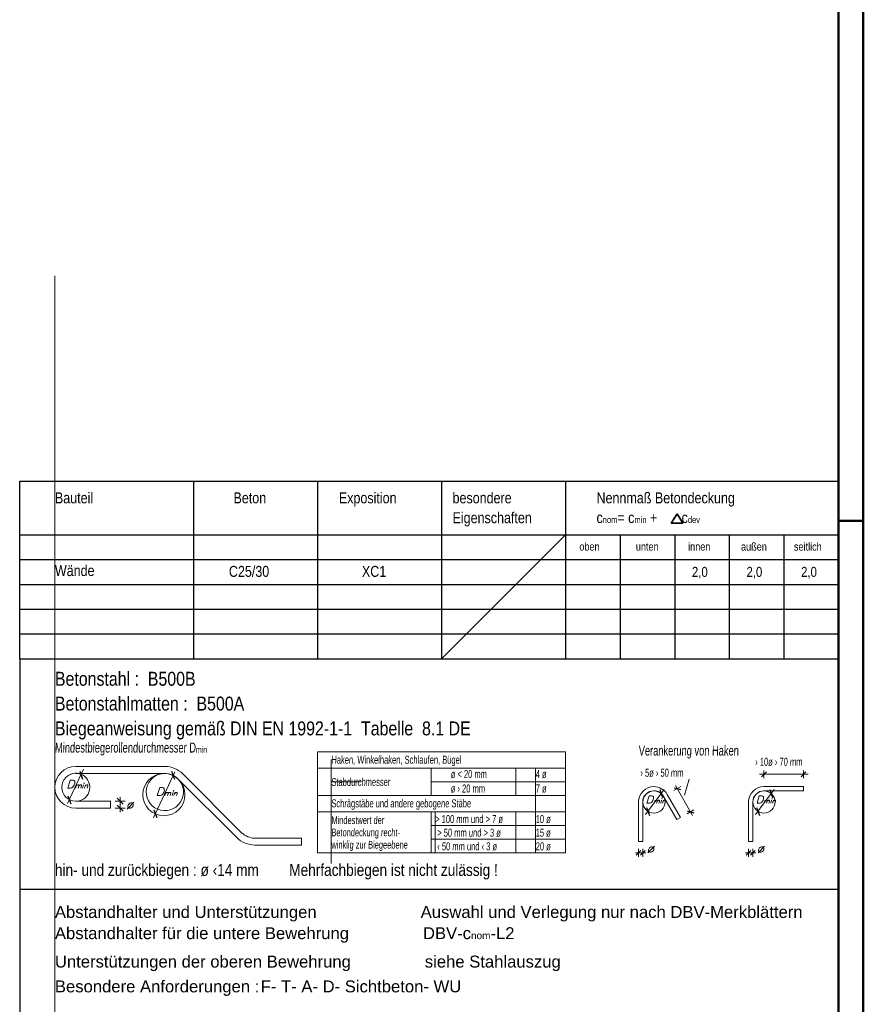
# Model space of a CAD drawing. Header units: millimetres. Extents: x -4.8 to 37.2, y -12 to 28.3.
# Tile 51 of 82: x 32 to 36.2, y 5 to 9.9. Entities that reach past the tile are written whole.
import ezdxf
from ezdxf.enums import TextEntityAlignment as Align

# ---------------------------------------------------------------- set-up
doc = ezdxf.new("R2010")
doc.units = ezdxf.units.MM
doc.styles.add('Arial', font='arial.ttf')
doc.styles.add('Arial Narrow', font='ARIALN.TTF')
doc.styles.add('Italic', font='Italic', dxfattribs={"width": 1.15})
doc.styles.add('msoutlook', font='msoutlook', dxfattribs={"width": 0.7, "oblique": 1.570796})

msp = doc.modelspace()

# ---------------------------------------------------------------- linework, layer by layer
at = {"color": 4, "linetype": 'Continuous', "lineweight": 50}
for p, q in [((36.25, 0), (36.25, 21.025)), ((36.125, 0.125), (36.125, 20.9))]:
    msp.add_line(p, q, dxfattribs=at)
at = {"color": 9, "linetype": 'Continuous', "lineweight": 0}
for p, q in [((32.177374, 3.675), (32.177374, 8.657972)), ((34.125, 6.729534), (34.75, 7.354534)), ((33.569812, 6.222133), (33.569812, 6.178344)), ((33.569812, 6.178344), (33.569812, 6.040845)), ((34.599111, 5.752094), (34.599111, 6.178344)), ((33.569812, 6.109595), (33.720032, 6.109595)), ((33.569812, 6.040845), (33.569812, 5.698633)), ((34.092713, 5.752094), (34.092713, 5.958344))]:
    msp.add_line(p, q, dxfattribs=at)
at = {"color": 3, "linetype": 'Continuous', "lineweight": 25}
for p, q in [((32, 6.729534), (32, 7.62394)), ((32, 7.62394), (36.125, 7.62394)), ((32.875, 7.62394), (32.875, 6.729534)), ((33.5, 7.62394), (33.5, 6.729534)), ((34.125, 7.62394), (34.125, 6.729534)), ((34.75, 7.62394), (34.75, 6.729534)), ((36.125, 7.62394), (36.125, 6.729534)), ((32, 7.354534), (36.125, 7.354534)), ((35.025, 7.354534), (35.025, 6.729534)), ((35.3, 7.354534), (35.3, 6.729534)), ((35.575, 7.354534), (35.575, 6.729534)), ((35.85, 7.354534), (35.85, 6.729534)), ((36.125, 7.354534), (36.125, 6.729534)), ((32, 7.229534), (36.125, 7.229534)), ((32, 7.104534), (36.125, 7.104534)), ((32, 6.979534), (36.125, 6.979534)), ((32, 6.854534), (36.125, 6.854534)), ((32, 6.729534), (32, 4.2325)), ((32, 6.729534), (36.125, 6.729534)), ((36.125, 4.2325), (36.125, 6.729534)), ((32.318356, 6.122062), (32.303844, 6.16193)), ((32.780743, 6.121627), (32.766232, 6.161495)), ((35.737474, 6.135493), (35.761474, 6.159493)), ((35.936437, 6.135493), (35.960437, 6.159493)), ((35.224194, 6.070193), (35.238704, 6.030325)), ((35.296672, 6.079964), (35.329406, 6.070994)), ((35.778588, 6.070193), (35.793098, 6.030325)), ((32.242755, 6.039348), (32.257266, 5.99948)), ((32.520728, 5.997101), (32.490729, 6.027101)), ((32.520728, 5.962101), (32.490729, 5.992101)), ((32.675647, 5.968969), (32.690157, 5.929102)), ((35.157697, 5.980251), (35.172209, 5.940384)), ((35.363227, 5.96316), (35.395961, 5.95419)), ((35.712091, 5.980251), (35.726602, 5.940384)), ((35.129778, 5.764094), (35.105778, 5.740095)), ((35.126778, 5.740095), (35.150777, 5.764094)), ((35.684171, 5.764094), (35.660171, 5.740095)), ((35.681171, 5.740095), (35.705171, 5.764094)), ((32, 5.569097), (36.125, 5.569097))]:
    msp.add_line(p, q, dxfattribs=at)
at = {"color": 2, "linetype": 'Continuous', "lineweight": 35}
for p, q in [((35.282675, 7.412624), (35.311835, 7.460037)), ((35.311835, 7.460037), (35.340995, 7.412624)), ((35.340995, 7.412624), (35.282675, 7.412624))]:
    msp.add_line(p, q, dxfattribs=at)
at = {"color": 4, "linetype": 'Continuous', "lineweight": 50, "ltscale": 4}
msp.add_line((36.25, 7.425), (36.125, 7.425), dxfattribs=at)
at = {"color": 5, "linetype": 'Continuous', "lineweight": 18}
for p, q in [((33.5, 6.260844), (33.5, 5.752094)), ((33.5, 6.260844), (34.75, 6.260844)), ((34.75, 6.260844), (34.75, 5.752094)), ((32.240499, 5.999928), (32.321167, 6.172922)), ((32.282686, 6.187101), (32.731124, 6.187101)), ((32.731124, 6.152101), (32.282686, 6.152101)), ((32.673998, 5.928206), (32.781991, 6.159797)), ((33.5, 6.178344), (34.75, 6.178344)), ((34.073675, 6.178344), (34.073675, 6.040845)), ((34.5, 6.178344), (34.5, 6.040845)), ((35.749474, 6.167494), (35.749474, 6.127494)), ((35.948437, 6.167494), (35.948437, 6.127494)), ((33.093375, 5.828683), (32.797415, 6.124642)), ((33.118124, 5.853431), (32.822163, 6.149391)), ((34.073675, 6.109595), (34.75, 6.109595)), ((35.349137, 6.042689), (35.371971, 6.123276)), ((35.727078, 6.147494), (35.972167, 6.147494)), ((35.152696, 5.945105), (35.245981, 6.071282)), ((35.330416, 6.085381), (35.295661, 6.065578)), ((35.303749, 6.091782), (35.389954, 5.940494)), ((35.707089, 5.945105), (35.800374, 6.071282)), ((35.749474, 6.085516), (35.948437, 6.085516)), ((35.948437, 6.064515), (35.749474, 6.064515)), ((35.948437, 6.064515), (35.948437, 6.085516)), ((32.282686, 6.012101), (32.457686, 6.012101)), ((32.457686, 5.977101), (32.457686, 6.012101)), ((32.480728, 6.012101), (32.530729, 6.012101)), ((32.505728, 5.957101), (32.505728, 6.032101)), ((33.5, 6.040845), (34.75, 6.040845)), ((35.11783, 6.008266), (35.11783, 5.809302)), ((35.13883, 6.008266), (35.13883, 5.809302)), ((35.310508, 5.91931), (35.243953, 6.036113)), ((35.262198, 6.04651), (35.328755, 5.929706)), ((35.672224, 5.809302), (35.672224, 6.008266)), ((35.693224, 6.008266), (35.693224, 5.809302)), ((32.282686, 5.977101), (32.457686, 5.977101)), ((32.480728, 5.977101), (32.530729, 5.977101)), ((33.5, 5.958344), (34.75, 5.958344)), ((34.073675, 5.958344), (34.073675, 5.752094)), ((34.5, 5.958344), (34.5, 5.752094)), ((35.396971, 5.968577), (35.362217, 5.948773)), ((35.310508, 5.91931), (35.328755, 5.929706)), ((34.073675, 5.889594), (34.75, 5.889594)), ((35.13883, 5.856291), (35.13883, 5.896291)), ((33.184415, 5.825973), (33.420252, 5.825973)), ((33.420252, 5.825973), (33.420252, 5.790973)), ((34.073675, 5.820844), (34.75, 5.820844)), ((35.13883, 5.809302), (35.11783, 5.809302)), ((35.693224, 5.809302), (35.672224, 5.809302)), ((33.420252, 5.790973), (33.184415, 5.790973)), ((35.117778, 5.732094), (35.117778, 5.772094)), ((35.138778, 5.772094), (35.138778, 5.732094)), ((35.672171, 5.732094), (35.672171, 5.772094)), ((35.693171, 5.772094), (35.693171, 5.732094)), ((33.5, 5.752094), (34.75, 5.752094)), ((35.154778, 5.752094), (35.101777, 5.752094)), ((35.709171, 5.752094), (35.656171, 5.752094))]:
    msp.add_line(p, q, dxfattribs=at)
for centre, radius in [((32.726499, 6.045331), 0.10625), ((35.19508, 6.008266), 0.056035), ((35.749474, 6.008266), 0.056034)]:
    msp.add_circle(centre, radius, dxfattribs=at)
for centre, radius, start, end in [((32.282686, 6.082414), 0.105313, 90, 270), ((32.282686, 6.082414), 0.070312, 90, 180), ((32.282686, 6.082414), 0.070312, 270, 119.674737), ((32.731124, 6.058351), 0.12875, 45, 90), ((32.731124, 6.058351), 0.09375, 44.999784, 90), ((32.282686, 6.082414), 0.070312, 180, 270), ((35.19508, 6.008266), 0.07725, 90, 180), ((35.19508, 6.008266), 0.05625, 90, 180), ((35.19508, 6.008266), 0.07725, 29.674734, 90), ((35.19508, 6.008266), 0.05625, 29.674636, 90), ((35.749474, 6.008266), 0.07725, 90, 180), ((35.749474, 6.008266), 0.05625, 90, 180), ((33.184415, 5.919723), 0.09375, 225.000216, 270), ((33.184415, 5.919723), 0.12875, 225, 270)]:
    msp.add_arc(centre, radius, start, end, dxfattribs=at)
at = {"color": 9, "linetype": 'Continuous', "lineweight": 0}
msp.add_arc((32.731124, 6.058351), 0.09375, 90, 44.999784, dxfattribs=at)

# ---------------------------------------------------------------- texts
at = {"color": 2, "lineweight": 35}
for s, height, style, p in [('Bauteil', 0.055, 'Arial Narrow', (32.177374, 7.512624)), ('Beton', 0.055, 'Arial Narrow', (33.077068, 7.512624)), ('Exposition', 0.055, 'Arial Narrow', (33.607904, 7.512624)), ('besondere', 0.055, 'Arial Narrow', (34.180642, 7.512624)), ('Nennmaß Betondeckung', 0.055, 'Arial Narrow', (34.905953, 7.512624)), ('Eigenschaften', 0.055, 'Arial Narrow', (34.180642, 7.412624)), ('Wände', 0.055, 'Arial Narrow', (32.177374, 7.146374)), ('C25/30', 0.055, 'Arial Narrow', (33.054001, 7.142296)), ('XC1', 0.055, 'Arial Narrow', (33.724016, 7.142296)), ('2,0', 0.05, 'Arial Narrow', (35.386565, 7.142296)), ('2,0', 0.05, 'Arial Narrow', (35.661565, 7.142296)), ('2,0', 0.05, 'Arial Narrow', (35.936565, 7.142296)), ('Betonstahl :  B500B', 0.07, 'Arial Narrow', (32.177374, 6.593776)), ('Betonstahlmatten :  B500A', 0.07, 'Arial Narrow', (32.177374, 6.468776)), ('Biegeanweisung gemäß DIN EN 1992-1-1  Tabelle  8.1 DE', 0.07, 'Arial Narrow', (32.177374, 6.343776)), ('hin- und zurückbiegen : ø ‹14 mm        Mehrfachbiegen ist nicht zulässig !', 0.06, 'Arial Narrow', (32.177374, 5.635731)), ('Abstandhalter und Unterstützungen', 0.06, 'Arial', (32.177374, 5.424051)), ('Auswahl und Verlegung nur nach DBV-Merkblättern', 0.06, 'Arial', (34.019988, 5.424049)), ('Unterstützungen der oberen Bewehrung                siehe Stahlauszug', 0.06, 'Arial', (32.177374, 5.174049)), ('Besondere Anforderungen :', 0.06, 'Arial', (32.177374, 5.049049))]:
    msp.add_text(s, height=height, dxfattribs=dict(at, style=style)).set_placement(p)
at = {"color": 3, "lineweight": 25, "style": 'Arial Narrow'}
for s, p in [('oben', (34.819466, 7.274621)), ('unten', (35.104112, 7.274621)), ('innen', (35.367562, 7.274621)), ('außen', (35.634039, 7.274621)), ('seitlich', (35.900517, 7.274621))]:
    msp.add_text(s, height=0.04, dxfattribs=at).set_placement(p)
at = {"color": 3, "lineweight": 25, "style": 'msoutlook', "oblique": 1.570796, "width": 0.7}
for s, height, p in [('Verankerung von Haken', 0.05, (35.11783, 6.242052)), ('Haken, Winkelhaken, Schlaufen, Bügel', 0.0405, (33.569812, 6.200844)), ('ø < 20 mm', 0.0405, (34.171221, 6.128669)), ('4 ø', 0.0405, (34.599111, 6.128669)), ('Stabdurchmesser', 0.0405, (33.569812, 6.088758)), ('ø › 20 mm', 0.0405, (34.171221, 6.055781)), ('7 ø', 0.0405, (34.599112, 6.055781)), ('Schrägstäbe und andere gebogene Stäbe', 0.0405, (33.569812, 5.980959)), ('Mindestwert der', 0.03875, (33.569812, 5.897325)), ('> 100 mm und > 7 ø', 0.0405, (34.092713, 5.901953)), ('10 ø', 0.0405, (34.599112, 5.901953)), ('Betondeckung recht-', 0.03875, (33.569812, 5.835325)), (' > 50 mm und > 3 ø', 0.0405, (34.092713, 5.833202)), ('15 ø', 0.0405, (34.599111, 5.833202)), ('winklig zur Biegeebene', 0.03875, (33.569812, 5.773326)), (' ‹ 50 mm und ‹ 3 ø', 0.0405, (34.092713, 5.764452)), ('20 ø', 0.0405, (34.599111, 5.764452))]:
    msp.add_text(s, height=height, dxfattribs=at).set_placement(p)
for s, p in [('› 10ø › 70 mm', (35.705062, 6.210628)), ('› 5ø › 50 mm', (35.126604, 6.155436))]:
    msp.add_text(s, height=0.0405, dxfattribs=at).set_placement(p, align=Align.MIDDLE_LEFT)
at = {"color": 3, "lineweight": 25, "style": 'Italic', "width": 1.15}
for p in [(32.535459, 5.996778), (35.158404, 5.775566), (35.712797, 5.775566)]:
    msp.add_text('ø', height=0.0405, dxfattribs=at).set_placement(p, align=Align.MIDDLE_LEFT)
at = {"color": 9, "lineweight": 0, "style": 'Arial'}
msp.add_text('F- T- A- D- Sichtbeton- WU', height=0.06, dxfattribs=at).set_placement((33.214116, 5.049047))
at = {"color": 2, "lineweight": 35, "attachment_point": 7, "line_spacing_factor": 0.9}
for s, insert, char_height, style in [('c{\\A1;\\H.6x;\\S^ nom;}= c{\\A1;\\H.6x;\\S^ min;} +       c{\\A1;\\H.6x;\\S^ dev;}', (34.905953, 7.412624), 0.055, 'Arial Narrow'), ('Abstandhalter für die untere Bewehrung                DBV-c{\\A1;\\H.6x;\\S^ nom;}-L2', (32.177374, 5.29905), 0.06, 'Arial')]:
    msp.add_mtext(s, dxfattribs=dict(at, insert=insert, char_height=char_height, style=style))
at = {"color": 3, "lineweight": 25, "line_spacing_factor": 0.9}
for s, insert, char_height, attachment_point, style in [('Mindestbiegerollendurchmesser D{\\A1;\\H.6x;\\S^ min;}', (32.177374, 6.242052), 0.05, 7, 'msoutlook'), ('D{\\A1;\\H.6x;\\S^ min;}', (32.289549, 6.11838), 0.0405, 2, 'Italic'), ('D{\\A1;\\H.6x;\\S^ min;}', (32.740118, 6.080533), 0.0405, 2, 'Italic'), ('D{\\A1;\\H.6x;\\S^ min;}', (35.203824, 6.039495), 0.0375, 2, 'Italic'), ('D{\\A1;\\H.6x;\\S^ min;}', (35.758093, 6.039495), 0.0375, 2, 'Italic')]:
    msp.add_mtext(s, dxfattribs=dict(at, insert=insert, char_height=char_height, attachment_point=attachment_point, style=style))

doc.saveas('drawing.dxf')
